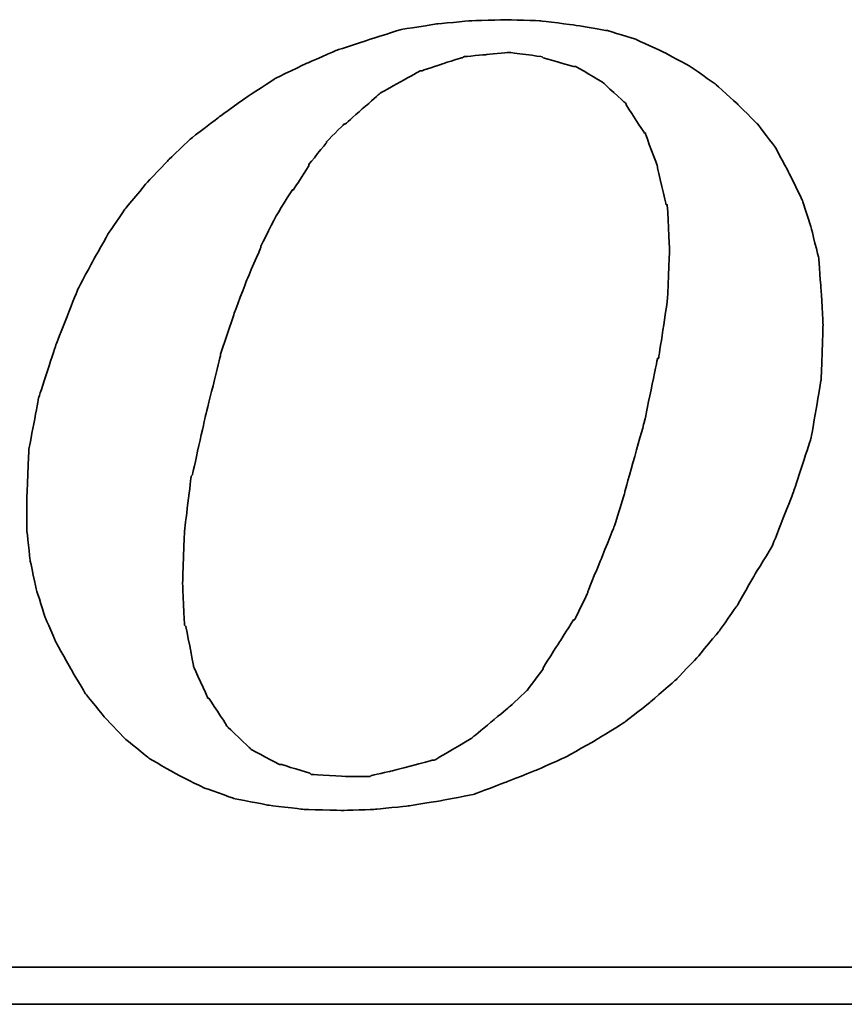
# Model space of a CAD drawing. Header units: millimetres. Extents: x -75 to 179, y -404 to -275.
# Tile 42 of 47: x 110.68 to 113.76, y -337.91 to -334.23. Entities that reach past the tile are written whole.
import ezdxf

# ---------------------------------------------------------------- set-up
doc = ezdxf.new("R2010")
doc.units = ezdxf.units.MM
doc.header["$LTSCALE"] = 0.1
doc.layers.add('CHA', color=7, linetype='CONTINUOUS')
doc.layers.add('layer 1', color=7, linetype='CONTINUOUS')

# ---------------------------------------------------------------- blocks, each defined once
blk = doc.blocks.new('TBI MOTION logo(完整正式版)')
at = {"layer": 'layer 1', "color": 22, "lineweight": 35}
for points, knots in [([(35.79625, -6.98375), (35.79625, -6.98375), (36.23125, -7.43875), (36.23125, -7.43875), (36.23125, -7.43875), (36.23125, -7.43875), (36.75625, -7.87125), (36.75625, -7.87125), (36.75625, -7.87125), (36.75625, -7.87125), (37.33125, -8.20375), (37.33125, -8.20375), (37.33125, -8.20375), (37.33125, -8.20375), (37.95625, -8.51875), (37.95625, -8.51875), (37.95625, -8.51875), (37.95625, -8.51875), (38.62625, -8.75875), (38.62625, -8.75875), (38.62625, -8.75875), (38.62625, -8.75875), (39.37125, -8.90375), (39.37125, -8.90375), (39.37125, -8.90375), (39.37125, -8.90375), (40.14125, -8.99875), (40.14125, -8.99875), (40.14125, -8.99875), (40.14125, -8.99875), (41.02625, -9.02375), (41.02625, -9.02375), (41.02625, -9.02375), (41.02625, -9.02375), (41.74625, -8.99875), (41.74625, -8.99875), (41.74625, -8.99875), (41.74625, -8.99875), (42.46625, -8.92375), (42.46625, -8.92375), (42.46625, -8.92375), (42.46625, -8.92375), (43.21125, -8.80625), (43.21125, -8.80625), (43.21125, -8.80625), (43.21125, -8.80625), (43.93125, -8.66375), (43.93125, -8.66375), (43.93125, -8.66375), (43.93125, -8.66375), (44.62625, -8.39875), (44.62625, -8.39875), (44.62625, -8.39875), (44.62625, -8.39875), (45.29625, -8.13375), (45.29625, -8.13375), (45.29625, -8.13375), (45.29625, -8.13375), (45.94625, -7.84375), (45.94625, -7.84375), (45.94625, -7.84375), (45.94625, -7.84375), (46.61625, -7.46375), (46.61625, -7.46375), (46.61625, -7.46375), (46.61625, -7.46375), (47.24125, -7.07875), (47.24125, -7.07875), (47.24125, -7.07875), (47.24125, -7.07875), (47.81625, -6.62375), (47.81625, -6.62375), (47.81625, -6.62375), (47.81625, -6.62375), (48.36875, -6.14375), (48.36875, -6.14375), (48.36875, -6.14375), (48.36875, -6.14375), (48.84625, -5.64125), (48.84625, -5.64125), (48.84625, -5.64125), (48.84625, -5.64125), (49.32625, -5.06375), (49.32625, -5.06375), (49.32625, -5.06375), (49.32625, -5.06375), (49.71125, -4.51374), (49.71125, -4.51374), (49.71125, -4.51374), (49.71125, -4.51374), (50.09625, -3.83874), (50.09625, -3.83874), (50.09625, -3.83874), (50.09625, -3.83874), (50.48125, -3.21374), (50.48125, -3.21374), (50.48125, -3.21374), (50.48125, -3.21374), (50.96125, -1.99125), (50.96125, -1.99125), (50.96125, -1.99125), (50.96125, -1.99125), (51.34375, -0.81875), (51.34375, -0.81875), (51.34375, -0.81875), (51.34375, -0.81875), (51.56125, 0.45624), (51.56125, 0.45624), (51.56125, 0.45624), (51.56125, 0.45624), (51.60625, 1.67624), (51.60625, 1.67624), (51.60625, 1.67624), (51.60625, 1.67624), (51.56125, 2.44625), (51.56125, 2.44625), (51.56125, 2.44625), (51.56125, 2.44625), (51.51125, 3.14125), (51.51125, 3.14125), (51.51125, 3.14125), (51.51125, 3.14125), (51.34375, 3.81125), (51.34375, 3.81125), (51.34375, 3.81125), (51.34375, 3.81125), (51.15125, 4.41125), (51.15125, 4.41125), (51.15125, 4.41125), (51.15125, 4.41125), (50.86125, 5.01125), (50.86125, 5.01125), (50.86125, 5.01125), (50.86125, 5.01125), (50.55125, 5.58875), (50.55125, 5.58875), (50.55125, 5.58875), (50.55125, 5.58875), (50.16625, 6.09125), (50.16625, 6.09125), (50.16625, 6.09125), (50.16625, 6.09125), (49.71125, 6.54875), (49.71125, 6.54875), (49.71125, 6.54875), (49.71125, 6.54875), (49.23125, 6.98125), (49.23125, 6.98125), (49.23125, 6.98125), (49.23125, 6.98125), (48.67875, 7.36625), (48.67875, 7.36625), (48.67875, 7.36625), (48.67875, 7.36625), (48.10375, 7.67625), (48.10375, 7.67625), (48.10375, 7.67625), (48.10375, 7.67625), (47.48125, 7.96375), (47.48125, 7.96375), (47.48125, 7.96375), (47.48125, 7.96375), (46.85625, 8.15625), (46.85625, 8.15625), (46.85625, 8.15625), (46.85625, 8.15625), (46.13625, 8.27624), (46.13625, 8.27624), (46.13625, 8.27624), (46.13625, 8.27624), (45.39125, 8.37125), (45.39125, 8.37125), (45.39125, 8.37125), (45.39125, 8.37125), (44.62625, 8.39624), (44.62625, 8.39624), (44.62625, 8.39624), (44.62625, 8.39624), (43.83625, 8.37125), (43.83625, 8.37125), (43.83625, 8.37125), (43.83625, 8.37125), (43.09125, 8.30125), (43.09125, 8.30125), (43.09125, 8.30125), (43.09125, 8.30125), (42.32125, 8.18125), (42.32125, 8.18125), (42.32125, 8.18125), (42.32125, 8.18125), (41.62875, 7.96375), (41.62875, 7.96375), (41.62875, 7.96375), (41.62875, 7.96375), (40.90625, 7.72625), (40.90625, 7.72625), (40.90625, 7.72625), (40.90625, 7.72625), (40.23624, 7.43625), (40.23624, 7.43625), (40.23624, 7.43625), (40.23624, 7.43625), (39.54124, 7.10125), (39.54124, 7.10125), (39.54124, 7.10125), (39.54124, 7.10125), (38.91625, 6.69125), (38.91625, 6.69125), (38.91625, 6.69125), (38.91625, 6.69125), (38.31625, 6.26125), (38.31625, 6.26125), (38.31625, 6.26125), (38.31625, 6.26125), (37.69125, 5.78125), (37.69125, 5.78125), (37.69125, 5.78125), (37.69125, 5.78125), (37.18625, 5.30125), (37.18625, 5.30125), (37.18625, 5.30125), (37.18625, 5.30125), (36.70625, 4.79624), (36.70625, 4.79624), (36.70625, 4.79624), (36.70625, 4.79624), (36.23125, 4.22125), (36.23125, 4.22125), (36.23125, 4.22125), (36.23125, 4.22125), (35.87124, 3.69375), (35.87124, 3.69375), (35.87124, 3.69375), (35.87124, 3.69375), (35.53125, 3.09125), (35.53125, 3.09125), (35.53125, 3.09125), (35.53125, 3.09125), (35.19875, 2.47125), (35.19875, 2.47125), (35.19875, 2.47125), (35.19875, 2.47125), (34.71625, 1.24625), (34.71625, 1.24625), (34.71625, 1.24625), (34.71625, 1.24625), (34.33125, 0.06874), (34.33125, 0.06874), (34.33125, 0.06874), (34.33125, 0.06874), (34.11625, -1.07875), (34.11625, -1.07875), (34.11625, -1.07875), (34.11625, -1.07875), (34.07125, -2.15875), (34.07125, -2.15875), (34.07125, -2.15875), (34.07125, -2.15875), (34.07125, -2.85375), (34.07125, -2.85375), (34.07125, -2.85375), (34.07125, -2.85375), (34.14125, -3.50375), (34.14125, -3.50375), (34.14125, -3.50375), (34.14125, -3.50375), (34.28625, -4.17375), (34.28625, -4.17375), (34.28625, -4.17375), (34.28625, -4.17375), (34.47625, -4.77624), (34.47625, -4.77624), (34.47625, -4.77624), (34.47625, -4.77624), (34.71625, -5.32625), (34.71625, -5.32625), (34.71625, -5.32625), (34.71625, -5.32625), (35.05375, -5.92875), (35.05375, -5.92875), (35.05375, -5.92875), (35.05375, -5.92875), (35.36375, -6.45375), (35.36375, -6.45375), (35.36375, -6.45375), (35.36375, -6.45375), (35.79625, -6.98375), (35.79625, -6.98375)], [0, 0, 0, 0, 0.01388889, 0.01388889, 0.01388889, 0.0138889, 0.02777778, 0.02777778, 0.02777778, 0.02777779, 0.04166667, 0.04166667, 0.04166667, 0.04166668, 0.05555556, 0.05555556, 0.05555556, 0.05555557, 0.06944444, 0.06944444, 0.06944444, 0.06944445, 0.08333333, 0.08333333, 0.08333333, 0.08333334, 0.09722222, 0.09722222, 0.09722222, 0.09722223, 0.11111111, 0.11111111, 0.11111111, 0.11111112, 0.125, 0.125, 0.125, 0.12500001, 0.13888889, 0.13888889, 0.13888889, 0.1388889, 0.15277778, 0.15277778, 0.15277778, 0.15277779, 0.16666667, 0.16666667, 0.16666667, 0.16666668, 0.18055556, 0.18055556, 0.18055556, 0.18055557, 0.19444444, 0.19444444, 0.19444444, 0.19444445, 0.20833333, 0.20833333, 0.20833333, 0.20833334, 0.22222222, 0.22222222, 0.22222222, 0.22222223, 0.23611111, 0.23611111, 0.23611111, 0.23611112, 0.25, 0.25, 0.25, 0.25000001, 0.26388889, 0.26388889, 0.26388889, 0.2638889, 0.27777778, 0.27777778, 0.27777778, 0.27777779, 0.29166667, 0.29166667, 0.29166667, 0.29166668, 0.30555556, 0.30555556, 0.30555556, 0.30555557, 0.31944444, 0.31944444, 0.31944444, 0.31944445, 0.33333333, 0.33333333, 0.33333333, 0.33333334, 0.34722222, 0.34722222, 0.34722222, 0.34722223, 0.36111111, 0.36111111, 0.36111111, 0.36111112, 0.375, 0.375, 0.375, 0.37500001, 0.38888889, 0.38888889, 0.38888889, 0.3888889, 0.40277778, 0.40277778, 0.40277778, 0.40277779, 0.41666667, 0.41666667, 0.41666667, 0.41666668, 0.43055556, 0.43055556, 0.43055556, 0.43055557, 0.44444444, 0.44444444, 0.44444444, 0.44444445, 0.45833333, 0.45833333, 0.45833333, 0.45833334, 0.47222222, 0.47222222, 0.47222222, 0.47222223, 0.48611111, 0.48611111, 0.48611111, 0.48611112, 0.5, 0.5, 0.5, 0.50000001, 0.51388889, 0.51388889, 0.51388889, 0.5138889, 0.52777778, 0.52777778, 0.52777778, 0.52777779, 0.54166667, 0.54166667, 0.54166667, 0.54166668, 0.55555556, 0.55555556, 0.55555556, 0.55555557, 0.56944444, 0.56944444, 0.56944444, 0.56944445, 0.58333333, 0.58333333, 0.58333333, 0.58333334, 0.59722222, 0.59722222, 0.59722222, 0.59722223, 0.61111111, 0.61111111, 0.61111111, 0.61111112, 0.625, 0.625, 0.625, 0.62500001, 0.63888889, 0.63888889, 0.63888889, 0.6388889, 0.65277778, 0.65277778, 0.65277778, 0.65277779, 0.66666667, 0.66666667, 0.66666667, 0.66666668, 0.68055556, 0.68055556, 0.68055556, 0.68055557, 0.69444444, 0.69444444, 0.69444444, 0.69444445, 0.70833333, 0.70833333, 0.70833333, 0.70833334, 0.72222222, 0.72222222, 0.72222222, 0.72222223, 0.73611111, 0.73611111, 0.73611111, 0.73611112, 0.75, 0.75, 0.75, 0.75000001, 0.76388889, 0.76388889, 0.76388889, 0.7638889, 0.77777778, 0.77777778, 0.77777778, 0.77777779, 0.79166667, 0.79166667, 0.79166667, 0.79166668, 0.80555556, 0.80555556, 0.80555556, 0.80555557, 0.81944444, 0.81944444, 0.81944444, 0.81944445, 0.83333333, 0.83333333, 0.83333333, 0.83333334, 0.84722222, 0.84722222, 0.84722222, 0.84722223, 0.86111111, 0.86111111, 0.86111111, 0.86111112, 0.875, 0.875, 0.875, 0.87500001, 0.88888889, 0.88888889, 0.88888889, 0.8888889, 0.90277778, 0.90277778, 0.90277778, 0.90277779, 0.91666667, 0.91666667, 0.91666667, 0.91666668, 0.93055556, 0.93055556, 0.93055556, 0.93055557, 0.94444444, 0.94444444, 0.94444444, 0.94444445, 0.95833333, 0.95833333, 0.95833333, 0.95833334, 0.97222222, 0.97222222, 0.97222222, 0.97222223, 0.98611111, 0.98611111, 0.98611111, 0.98611112, 1, 1, 1, 1]), ([(38.33875, 1.03124), (38.33875, 1.03124), (38.62625, 1.89625), (38.62625, 1.89625), (38.62625, 1.89625), (38.62625, 1.89625), (38.91625, 2.66375), (38.91625, 2.66375), (38.91625, 2.66375), (38.91625, 2.66375), (39.22625, 3.38125), (39.22625, 3.38125), (39.22625, 3.38125), (39.22625, 3.38125), (39.22625, 3.40624), (39.22625, 3.40624), (39.22625, 3.40624), (39.22625, 3.40624), (39.56124, 4.07624), (39.56124, 4.07624), (39.56124, 4.07624), (39.56124, 4.07624), (39.92125, 4.65125), (39.92125, 4.65125), (39.92125, 4.65125), (39.92125, 4.65125), (39.94625, 4.65125), (39.94625, 4.65125), (39.94625, 4.65125), (39.94625, 4.65125), (40.28125, 5.17875), (40.28125, 5.17875), (40.28125, 5.17875), (40.28125, 5.17875), (40.28125, 5.20375), (40.28125, 5.20375), (40.28125, 5.20375), (40.28125, 5.20375), (40.66875, 5.68625), (40.66875, 5.68625), (40.66875, 5.68625), (40.66875, 5.68625), (40.66875, 5.70625), (40.66875, 5.70625), (40.66875, 5.70625), (40.66875, 5.70625), (41.05124, 6.09125), (41.05124, 6.09125), (41.05124, 6.09125), (41.05124, 6.09125), (41.07625, 6.09125), (41.07625, 6.09125), (41.07625, 6.09125), (41.07625, 6.09125), (41.84125, 6.76625), (41.84125, 6.76625), (41.84125, 6.76625), (41.84125, 6.76625), (41.86625, 6.78625), (41.86625, 6.78625), (41.86625, 6.78625), (41.86625, 6.78625), (42.73125, 7.26624), (42.73125, 7.26624), (42.73125, 7.26624), (42.73125, 7.26624), (42.75625, 7.26624), (42.75625, 7.26624), (42.75625, 7.26624), (42.75625, 7.26624), (43.18625, 7.41125), (43.18625, 7.41125), (43.18625, 7.41125), (43.18625, 7.41125), (43.64125, 7.55625), (43.64125, 7.55625), (43.64125, 7.55625), (43.64125, 7.55625), (43.66625, 7.55625), (43.66625, 7.55625), (43.66625, 7.55625), (43.66625, 7.55625), (43.69125, 7.58124), (43.69125, 7.58124), (43.69125, 7.58124), (43.69125, 7.58124), (44.19125, 7.62625), (44.19125, 7.62625), (44.19125, 7.62625), (44.19125, 7.62625), (44.67125, 7.67625), (44.67125, 7.67625), (44.67125, 7.67625), (44.67125, 7.67625), (44.69625, 7.67625), (44.69625, 7.67625), (44.69625, 7.67625), (44.69625, 7.67625), (45.41875, 7.58124), (45.41875, 7.58124), (45.41875, 7.58124), (45.41875, 7.58124), (45.44125, 7.55625), (45.44125, 7.55625), (45.44125, 7.55625), (45.44125, 7.55625), (46.11125, 7.36625), (46.11125, 7.36625), (46.11125, 7.36625), (46.11125, 7.36625), (46.13625, 7.36625), (46.13625, 7.36625), (46.13625, 7.36625), (46.13625, 7.36625), (46.15875, 7.36625), (46.15875, 7.36625), (46.15875, 7.36625), (46.15875, 7.36625), (46.73625, 7.02624), (46.73625, 7.02624), (46.73625, 7.02624), (46.73625, 7.02624), (46.76125, 7.00624), (46.76125, 7.00624), (46.76125, 7.00624), (46.76125, 7.00624), (47.24125, 6.57124), (47.24125, 6.57124), (47.24125, 6.57124), (47.24125, 6.57124), (47.26625, 6.54875), (47.26625, 6.54875), (47.26625, 6.54875), (47.26625, 6.54875), (47.26625, 6.52375), (47.26625, 6.52375), (47.26625, 6.52375), (47.26625, 6.52375), (47.67375, 5.89875), (47.67375, 5.89875), (47.67375, 5.89875), (47.67375, 5.89875), (47.69625, 5.89875), (47.69625, 5.89875), (47.69625, 5.89875), (47.69625, 5.89875), (47.69625, 5.87625), (47.69625, 5.87625), (47.69625, 5.87625), (47.69625, 5.87625), (47.96125, 5.15625), (47.96125, 5.15625), (47.96125, 5.15625), (47.96125, 5.15625), (47.96125, 5.13125), (47.96125, 5.13125), (47.96125, 5.13125), (47.96125, 5.13125), (48.15125, 4.31875), (48.15125, 4.31875), (48.15125, 4.31875), (48.15125, 4.31875), (48.17625, 4.31875), (48.17625, 4.31875), (48.17625, 4.31875), (48.17625, 4.31875), (48.17625, 4.29125), (48.17625, 4.29125), (48.17625, 4.29125), (48.17625, 4.29125), (48.22625, 3.33125), (48.22625, 3.33125), (48.22625, 3.33125), (48.22625, 3.33125), (48.22625, 3.30875), (48.22625, 3.30875), (48.22625, 3.30875), (48.22625, 3.30875), (48.17625, 2.20624), (48.17625, 2.20624), (48.17625, 2.20624), (48.17625, 2.20624), (48.17625, 2.18124), (48.17625, 2.18124), (48.17625, 2.18124), (48.17625, 2.18124), (47.98375, 0.93624), (47.98375, 0.93624), (47.98375, 0.93624), (47.98375, 0.93624), (47.96125, 0.93624), (47.96125, 0.93624), (47.96125, 0.93624), (47.96125, 0.93624), (47.67375, -0.45874), (47.67375, -0.45874), (47.67375, -0.45874), (47.67375, -0.45874), (47.24125, -1.99125), (47.24125, -1.99125), (47.24125, -1.99125), (47.24125, -1.99125), (47.24125, -2.01874), (47.24125, -2.01874), (47.24125, -2.01874), (47.24125, -2.01874), (47.00125, -2.78375), (47.00125, -2.78375), (47.00125, -2.78375), (47.00125, -2.78375), (46.71125, -3.50375), (46.71125, -3.50375), (46.71125, -3.50375), (46.71125, -3.50375), (46.42625, -4.19875), (46.42625, -4.19875), (46.42625, -4.19875), (46.42625, -4.19875), (46.42625, -4.22375), (46.42625, -4.22375), (46.42625, -4.22375), (46.42625, -4.22375), (46.13625, -4.82374), (46.13625, -4.82374), (46.13625, -4.82374), (46.13625, -4.82374), (46.11125, -4.82374), (46.11125, -4.82374), (46.11125, -4.82374), (46.11125, -4.82374), (45.77625, -5.35125), (45.77625, -5.35125), (45.77625, -5.35125), (45.77625, -5.35125), (45.44125, -5.87875), (45.44125, -5.87875), (45.44125, -5.87875), (45.44125, -5.87875), (45.44125, -5.90375), (45.44125, -5.90375), (45.44125, -5.90375), (45.44125, -5.90375), (45.10625, -6.35875), (45.10625, -6.35875), (45.10625, -6.35875), (45.10625, -6.35875), (45.08125, -6.38375), (45.08125, -6.38375), (45.08125, -6.38375), (45.08125, -6.38375), (44.69625, -6.74375), (44.69625, -6.74375), (44.69625, -6.74375), (44.69625, -6.74375), (43.88375, -7.41625), (43.88375, -7.41625), (43.88375, -7.41625), (43.88375, -7.41625), (43.85625, -7.43875), (43.85625, -7.43875), (43.85625, -7.43875), (43.85625, -7.43875), (43.04125, -7.91875), (43.04125, -7.91875), (43.04125, -7.91875), (43.04125, -7.91875), (43.01625, -7.91875), (43.01625, -7.91875), (43.01625, -7.91875), (43.01625, -7.91875), (42.99625, -7.91875), (42.99625, -7.91875), (42.99625, -7.91875), (42.99625, -7.91875), (42.08125, -8.15875), (42.08125, -8.15875), (42.08125, -8.15875), (42.08125, -8.15875), (41.65125, -8.25625), (41.65125, -8.25625), (41.65125, -8.25625), (41.65125, -8.25625), (41.62875, -8.27875), (41.62875, -8.27875), (41.62875, -8.27875), (41.62875, -8.27875), (41.60125, -8.27875), (41.60125, -8.27875), (41.60125, -8.27875), (41.60125, -8.27875), (41.12125, -8.27875), (41.12125, -8.27875), (41.12125, -8.27875), (41.12125, -8.27875), (40.35624, -8.23125), (40.35624, -8.23125), (40.35624, -8.23125), (40.35624, -8.23125), (40.33125, -8.23125), (40.33125, -8.23125), (40.33125, -8.23125), (40.33125, -8.23125), (40.30625, -8.20375), (40.30625, -8.20375), (40.30625, -8.20375), (40.30625, -8.20375), (39.68375, -8.01375), (39.68375, -8.01375), (39.68375, -8.01375), (39.68375, -8.01375), (39.66124, -8.01375), (39.66124, -8.01375), (39.66124, -8.01375), (39.66124, -8.01375), (39.63625, -8.01375), (39.63625, -8.01375), (39.63625, -8.01375), (39.63625, -8.01375), (39.01125, -7.67875), (39.01125, -7.67875), (39.01125, -7.67875), (39.01125, -7.67875), (38.98875, -7.65375), (38.98875, -7.65375), (38.98875, -7.65375), (38.98875, -7.65375), (38.48625, -7.17375), (38.48625, -7.17375), (38.48625, -7.17375), (38.48625, -7.17375), (38.45875, -7.14875), (38.45875, -7.14875), (38.45875, -7.14875), (38.45875, -7.14875), (38.45875, -7.12875), (38.45875, -7.12875), (38.45875, -7.12875), (38.45875, -7.12875), (38.07625, -6.54875), (38.07625, -6.54875), (38.07625, -6.54875), (38.07625, -6.54875), (38.05125, -6.54875), (38.05125, -6.54875), (38.05125, -6.54875), (38.05125, -6.54875), (38.05125, -6.52875), (38.05125, -6.52875), (38.05125, -6.52875), (38.05125, -6.52875), (37.74125, -5.85375), (37.74125, -5.85375), (37.74125, -5.85375), (37.74125, -5.85375), (37.74125, -5.82875), (37.74125, -5.82875), (37.74125, -5.82875), (37.74125, -5.82875), (37.57375, -4.96875), (37.57375, -4.96875), (37.57375, -4.96875), (37.57375, -4.96875), (37.54625, -4.94375), (37.54625, -4.94375), (37.54625, -4.94375), (37.54625, -4.94375), (37.50125, -4.03375), (37.50125, -4.03375), (37.50125, -4.03375), (37.50125, -4.03375), (37.50125, -4.00875), (37.50125, -4.00875), (37.50125, -4.00875), (37.50125, -4.00875), (37.54625, -2.85375), (37.54625, -2.85375), (37.54625, -2.85375), (37.54625, -2.85375), (37.69125, -1.65875), (37.69125, -1.65875), (37.69125, -1.65875), (37.69125, -1.65875), (37.71624, -1.63375), (37.71624, -1.63375), (37.71624, -1.63375), (37.71624, -1.63375), (38.00375, -0.33875), (38.00375, -0.33875), (38.00375, -0.33875), (38.00375, -0.33875), (38.33875, 1.00624), (38.33875, 1.00624), (38.33875, 1.00624), (38.33875, 1.00624), (38.33875, 1.03124), (38.33875, 1.03124)], [0, 0, 0, 0, 0.01010101, 0.01010101, 0.01010101, 0.01010102, 0.02020202, 0.02020202, 0.02020202, 0.02020203, 0.03030303, 0.03030303, 0.03030303, 0.03030304, 0.04040404, 0.04040404, 0.04040404, 0.04040405, 0.05050505, 0.05050505, 0.05050505, 0.05050506, 0.06060606, 0.06060606, 0.06060606, 0.06060607, 0.07070707, 0.07070707, 0.07070707, 0.07070708, 0.08080808, 0.08080808, 0.08080808, 0.08080809, 0.09090909, 0.09090909, 0.09090909, 0.0909091, 0.1010101, 0.1010101, 0.1010101, 0.10101011, 0.11111111, 0.11111111, 0.11111111, 0.11111112, 0.12121212, 0.12121212, 0.12121212, 0.12121213, 0.13131313, 0.13131313, 0.13131313, 0.13131314, 0.14141414, 0.14141414, 0.14141414, 0.14141415, 0.15151515, 0.15151515, 0.15151515, 0.15151516, 0.16161616, 0.16161616, 0.16161616, 0.16161617, 0.17171717, 0.17171717, 0.17171717, 0.17171718, 0.18181818, 0.18181818, 0.18181818, 0.18181819, 0.19191919, 0.19191919, 0.19191919, 0.1919192, 0.2020202, 0.2020202, 0.2020202, 0.20202021, 0.21212121, 0.21212121, 0.21212121, 0.21212122, 0.22222222, 0.22222222, 0.22222222, 0.22222223, 0.23232323, 0.23232323, 0.23232323, 0.23232324, 0.24242424, 0.24242424, 0.24242424, 0.24242425, 0.25252525, 0.25252525, 0.25252525, 0.25252526, 0.26262626, 0.26262626, 0.26262626, 0.26262627, 0.27272727, 0.27272727, 0.27272727, 0.27272728, 0.28282828, 0.28282828, 0.28282828, 0.28282829, 0.29292929, 0.29292929, 0.29292929, 0.2929293, 0.3030303, 0.3030303, 0.3030303, 0.30303031, 0.31313131, 0.31313131, 0.31313131, 0.31313132, 0.32323232, 0.32323232, 0.32323232, 0.32323233, 0.33333333, 0.33333333, 0.33333333, 0.33333334, 0.34343434, 0.34343434, 0.34343434, 0.34343435, 0.35353535, 0.35353535, 0.35353535, 0.35353536, 0.36363636, 0.36363636, 0.36363636, 0.36363637, 0.37373737, 0.37373737, 0.37373737, 0.37373738, 0.38383838, 0.38383838, 0.38383838, 0.38383839, 0.39393939, 0.39393939, 0.39393939, 0.3939394, 0.4040404, 0.4040404, 0.4040404, 0.40404041, 0.41414141, 0.41414141, 0.41414141, 0.41414142, 0.42424242, 0.42424242, 0.42424242, 0.42424243, 0.43434343, 0.43434343, 0.43434343, 0.43434344, 0.44444444, 0.44444444, 0.44444444, 0.44444445, 0.45454545, 0.45454545, 0.45454545, 0.45454546, 0.46464646, 0.46464646, 0.46464646, 0.46464647, 0.47474747, 0.47474747, 0.47474747, 0.47474748, 0.48484848, 0.48484848, 0.48484848, 0.48484849, 0.49494949, 0.49494949, 0.49494949, 0.4949495, 0.50505051, 0.50505051, 0.50505051, 0.50505052, 0.51515152, 0.51515152, 0.51515152, 0.51515153, 0.52525253, 0.52525253, 0.52525253, 0.52525254, 0.53535354, 0.53535354, 0.53535354, 0.53535355, 0.54545455, 0.54545455, 0.54545455, 0.54545456, 0.55555556, 0.55555556, 0.55555556, 0.55555557, 0.56565657, 0.56565657, 0.56565657, 0.56565658, 0.57575758, 0.57575758, 0.57575758, 0.57575759, 0.58585859, 0.58585859, 0.58585859, 0.5858586, 0.5959596, 0.5959596, 0.5959596, 0.59595961, 0.60606061, 0.60606061, 0.60606061, 0.60606062, 0.61616162, 0.61616162, 0.61616162, 0.61616163, 0.62626263, 0.62626263, 0.62626263, 0.62626264, 0.63636364, 0.63636364, 0.63636364, 0.63636365, 0.64646465, 0.64646465, 0.64646465, 0.64646466, 0.65656566, 0.65656566, 0.65656566, 0.65656567, 0.66666667, 0.66666667, 0.66666667, 0.66666668, 0.67676768, 0.67676768, 0.67676768, 0.67676769, 0.68686869, 0.68686869, 0.68686869, 0.6868687, 0.6969697, 0.6969697, 0.6969697, 0.69696971, 0.70707071, 0.70707071, 0.70707071, 0.70707072, 0.71717172, 0.71717172, 0.71717172, 0.71717173, 0.72727273, 0.72727273, 0.72727273, 0.72727274, 0.73737374, 0.73737374, 0.73737374, 0.73737375, 0.74747475, 0.74747475, 0.74747475, 0.74747476, 0.75757576, 0.75757576, 0.75757576, 0.75757577, 0.76767677, 0.76767677, 0.76767677, 0.76767678, 0.77777778, 0.77777778, 0.77777778, 0.77777779, 0.78787879, 0.78787879, 0.78787879, 0.7878788, 0.7979798, 0.7979798, 0.7979798, 0.79797981, 0.80808081, 0.80808081, 0.80808081, 0.80808082, 0.81818182, 0.81818182, 0.81818182, 0.81818183, 0.82828283, 0.82828283, 0.82828283, 0.82828284, 0.83838384, 0.83838384, 0.83838384, 0.83838385, 0.84848485, 0.84848485, 0.84848485, 0.84848486, 0.85858586, 0.85858586, 0.85858586, 0.85858587, 0.86868687, 0.86868687, 0.86868687, 0.86868688, 0.87878788, 0.87878788, 0.87878788, 0.87878789, 0.88888889, 0.88888889, 0.88888889, 0.8888889, 0.8989899, 0.8989899, 0.8989899, 0.89898991, 0.90909091, 0.90909091, 0.90909091, 0.90909092, 0.91919192, 0.91919192, 0.91919192, 0.91919193, 0.92929293, 0.92929293, 0.92929293, 0.92929294, 0.93939394, 0.93939394, 0.93939394, 0.93939395, 0.94949495, 0.94949495, 0.94949495, 0.94949496, 0.95959596, 0.95959596, 0.95959596, 0.95959597, 0.96969697, 0.96969697, 0.96969697, 0.96969698, 0.97979798, 0.97979798, 0.97979798, 0.97979799, 0.98989899, 0.98989899, 0.98989899, 0.989899, 1, 1, 1, 1]), ([(75.90875, -9.47875), (75.90875, -9.47875), (75.90875, -12.28625), (75.90875, -12.28625), (75.90875, -12.28625), (75.90875, -12.28625), (75.90875, -12.47875), (75.90875, -12.47875), (75.90875, -12.47875), (75.90875, -12.47875), (75.71625, -12.47875), (75.71625, -12.47875), (75.71625, -12.47875), (75.71625, -12.47875), (-88.32875, -12.47875), (-88.32875, -12.47875), (-88.32875, -12.47875), (-88.32875, -12.47875), (-88.32875, -13.29375), (-88.32875, -13.29375), (-88.32875, -13.29375), (-88.32875, -13.29375), (82.89125, -13.29375), (82.89125, -13.29375), (82.89125, -13.29375), (82.89125, -13.29375), (75.90875, -9.47875), (75.90875, -9.47875)], [0, 0, 0, 0, 0.14285714, 0.14285714, 0.14285714, 0.14285715, 0.28571429, 0.28571429, 0.28571429, 0.2857143, 0.42857143, 0.42857143, 0.42857143, 0.42857144, 0.57142857, 0.57142857, 0.57142857, 0.57142858, 0.71428571, 0.71428571, 0.71428571, 0.71428572, 0.85714286, 0.85714286, 0.85714286, 0.85714287, 1, 1, 1, 1])]:
    blk.add_open_spline(points, degree=3, knots=knots, dxfattribs=at)

msp = doc.modelspace()

# ---------------------------------------------------------------- block references
at = {"layer": 'CHA', "color": 7, "xscale": 0.169477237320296, "yscale": 0.169477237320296, "zscale": 0.169477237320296}
msp.add_blockref('TBI MOTION logo(完整正式版)', (104.9368, -335.6557), dxfattribs=at)

doc.saveas('drawing.dxf')
